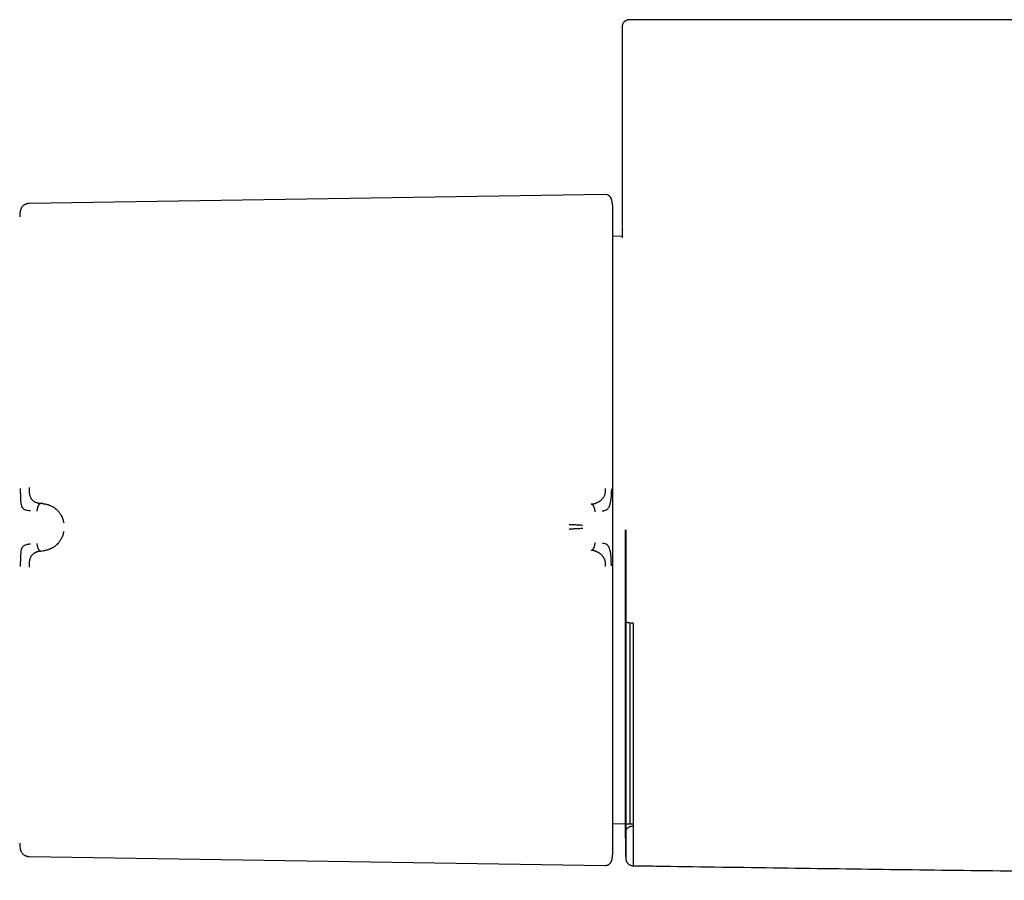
# Model space of a CAD drawing. Header units: millimetres. Extents: x 8 to 767, y 12 to 375.
# Tile 9 of 46: x 181 to 248, y 84 to 143. Entities that reach past the tile are written whole.
import ezdxf

# ---------------------------------------------------------------- set-up
doc = ezdxf.new("R2010")
doc.units = ezdxf.units.MM

msp = doc.modelspace()

# ---------------------------------------------------------------- linework, layer by layer
at = {"color": 7, "linetype": 'Continuous', "lineweight": 30}
for p, q in [((221.628, 142.246), (221.627, 128.725)), ((220.514, 130.888), (181.415, 130.286)), ((180.824, 129.785), (180.824, 129.785)), ((221, 129.921), (220.998, 129.98)), ((221.628, 128.725), (221.628, 128.725)), ((221.641, 128.063), (221, 128.052)), ((182.362, 109.932), (182.21, 109.944)), ((182.21, 106.713), (182.362, 106.728)), ((222.165, 88.224), (222.165, 101.835)), ((221, 88.244), (221.839, 88.229)), ((221.875, 88.229), (222.165, 88.224)), ((222.165, 88.224), (222.386, 88.225)), ((181.415, 86.01), (220.514, 85.407))]:
    msp.add_line(p, q, dxfattribs=at)
for centre, radius, start, end in [((220.52, 130.492), 0.396, 16.61631, 90.88288), ((1221.627, 108.148), 1000, 181.179822, 181.275587), ((218.611, 86.374), 2.389, 343.38851, 359.99999)]:
    msp.add_arc(centre, radius, start, end, dxfattribs=at)
for points, knots in [([(222.128, 142.746), (222.123, 142.746), (222.115, 142.745), (222.103, 142.745), (222.091, 142.744), (222.081, 142.743), (222.072, 142.743), (222.066, 142.742), (222.061, 142.741), (222.057, 142.741), (222.054, 142.74), (222.052, 142.74), (222.048, 142.739), (222.043, 142.738), (222.036, 142.737), (222.025, 142.735), (222.004, 142.73), (221.964, 142.719), (221.909, 142.697), (221.858, 142.668), (221.819, 142.639), (221.786, 142.611), (221.75, 142.575), (221.714, 142.528), (221.679, 142.471), (221.654, 142.411), (221.639, 142.354), (221.629, 142.3), (221.628, 142.264), (221.628, 142.246)], [0, 0, 0, 0, 0.074319, 0.13882, 0.193512, 0.238409, 0.27354, 0.290567, 0.303842, 0.313443, 0.31693, 0.319618, 0.321653, 0.328286, 0.333583, 0.343254, 0.361208, 0.395478, 0.462653, 0.529716, 0.563705, 0.60443, 0.653352, 0.710211, 0.774438, 0.845087, 0.895131, 0.946951, 1, 1, 1, 1]), ([(222.373, 142.746), (222.348, 142.746), (222.297, 142.746), (222.238, 142.746), (222.19, 142.746), (222.155, 142.746), (222.135, 142.746), (222.126, 142.746), (222.128, 142.746), (222.129, 142.746)], [0, 0, 0, 0, 0.160067, 0.320122, 0.480169, 0.64021, 0.800245, 0.960278, 1, 1, 1, 1]), ([(222.888, 142.746), (222.866, 142.746), (222.821, 142.746), (222.756, 142.746), (222.692, 142.746), (222.632, 142.746), (222.577, 142.746), (222.526, 142.746), (222.482, 142.746), (222.444, 142.746), (222.414, 142.746), (222.392, 142.746), (222.377, 142.746), (222.374, 142.746), (222.373, 142.746)], [0, 0, 0, 0, 0.0842087, 0.1669872, 0.2497511, 0.3347363, 0.4175409, 0.49954, 0.5847098, 0.6677504, 0.7500425, 0.8342305, 0.9170991, 1, 1, 1, 1]), ([(480.766, 142.746), (477.397, 142.746), (470.658, 142.746), (460.549, 142.746), (450.44, 142.746), (440.331, 142.746), (430.222, 142.746), (420.113, 142.746), (410.005, 142.746), (399.735, 142.746), (389.306, 142.746), (378.715, 142.746), (368.125, 142.746), (357.535, 142.746), (346.945, 142.746), (336.355, 142.746), (325.764, 142.746), (315.174, 142.746), (304.584, 142.746), (293.994, 142.746), (283.404, 142.746), (273.015, 142.746), (262.828, 142.746), (252.843, 142.746), (242.858, 142.746), (232.873, 142.746), (226.217, 142.746), (222.888, 142.746)], [0, 0, 0, 0, 0.039203, 0.078405, 0.117606, 0.156807, 0.196007, 0.235207, 0.274407, 0.313606, 0.354672, 0.395737, 0.436802, 0.477868, 0.518933, 0.559998, 0.601063, 0.642128, 0.683194, 0.72426, 0.765326, 0.806393, 0.845113, 0.883834, 0.922555, 0.961277, 1, 1, 1, 1]), ([(181.415, 130.286), (181.393, 130.285), (181.348, 130.282), (181.281, 130.269), (181.214, 130.249), (181.149, 130.22), (181.086, 130.185), (181.028, 130.141), (180.975, 130.09), (180.93, 130.034), (180.892, 129.974), (180.861, 129.911), (180.838, 129.848), (180.828, 129.806), (180.824, 129.785)], [0, 0, 0, 0, 0.078958, 0.16062, 0.244342, 0.329527, 0.415705, 0.502612, 0.589422, 0.675389, 0.760342, 0.843876, 0.92543, 1, 1, 1, 1]), ([(220.999, 129.98), (220.999, 129.981), (220.999, 129.985), (220.999, 129.994), (220.998, 130.005), (220.998, 130.016), (220.998, 130.027), (220.997, 130.037), (220.997, 130.045), (220.996, 130.049), (220.996, 130.053), (220.996, 130.06), (220.995, 130.073), (220.994, 130.094), (220.992, 130.121), (220.989, 130.151), (220.986, 130.181), (220.983, 130.208), (220.979, 130.234), (220.976, 130.26), (220.971, 130.291), (220.965, 130.33), (220.956, 130.376), (220.945, 130.431), (220.93, 130.495), (220.915, 130.554), (220.904, 130.591), (220.9, 130.604)], [0, 0, 0, 0, 0.022527, 0.10592, 0.17518, 0.230386, 0.271762, 0.29996, 0.309764, 0.313862, 0.317609, 0.325835, 0.338562, 0.365065, 0.401205, 0.439216, 0.475014, 0.508584, 0.539913, 0.568988, 0.607118, 0.653491, 0.710953, 0.779564, 0.85938, 0.950448, 1, 1, 1, 1]), ([(180.825, 129.785), (180.819, 129.756), (180.804, 129.675), (180.789, 129.542), (180.785, 129.438), (180.783, 129.386)], [0, 0, 0, 0, 0.222913, 0.613437, 1, 1, 1, 1]), ([(221, 109.122), (221, 109.257), (221, 109.526), (221, 109.93), (221, 110.332), (221, 110.735), (221, 111.142), (221, 111.543), (221, 111.939), (221, 112.325), (221, 112.712), (221, 113.1), (221, 113.49), (221, 113.881), (221, 114.269), (221, 114.657), (221, 115.045), (221, 115.405), (221, 115.738), (221, 116.042), (221, 116.344), (221, 116.644), (221, 116.979), (221, 117.349), (221, 117.752), (221, 118.151), (221, 118.546), (221, 118.939), (221, 119.321), (221, 119.693), (221, 120.053), (221, 120.408), (221, 120.76), (221, 121.122), (221, 121.492), (221, 121.869), (221, 122.239), (221, 122.603), (221, 122.961), (221, 123.311), (221, 123.654), (221, 123.983), (221, 124.3), (221, 124.604), (221, 124.9), (221, 125.189), (221, 125.47), (221, 125.738), (221, 125.993), (221, 126.235), (221, 126.471), (221, 126.698), (221, 126.918), (221, 127.13), (221, 127.334), (221, 127.531), (221, 127.72), (221, 127.888), (221, 128.036), (221, 128.168), (221, 128.295), (221, 128.417), (221, 128.547), (221, 128.684), (221, 128.824), (221, 128.957), (221, 129.08), (221, 129.195), (221, 129.298), (221, 129.391), (221, 129.476), (221, 129.552), (221, 129.621), (221, 129.685), (221, 129.743), (221, 129.795), (221, 129.837), (221, 129.871), (221, 129.896), (221, 129.913), (221, 129.922), (221, 129.922), (221, 129.921)], [0, 0, 0, 0, 0.012113, 0.024222, 0.03633, 0.048443, 0.060643, 0.073132, 0.084905, 0.09668, 0.10846, 0.120316, 0.132415, 0.144512, 0.156609, 0.168712, 0.180862, 0.193243, 0.202968, 0.212693, 0.22242, 0.232151, 0.241889, 0.255267, 0.26864, 0.282014, 0.295394, 0.308822, 0.322386, 0.335171, 0.347957, 0.360749, 0.373574, 0.386478, 0.400876, 0.415275, 0.429683, 0.444126, 0.458584, 0.473039, 0.487498, 0.50197, 0.515698, 0.52942, 0.543143, 0.556871, 0.570591, 0.584233, 0.597091, 0.609951, 0.622817, 0.635659, 0.64838, 0.661096, 0.673814, 0.686537, 0.69924, 0.71176, 0.721594, 0.731428, 0.741264, 0.751105, 0.760952, 0.773962, 0.786968, 0.799974, 0.812987, 0.825938, 0.838628, 0.850591, 0.862555, 0.874524, 0.886426, 0.898052, 0.911025, 0.924, 0.936983, 0.949742, 0.962305, 0.974866, 0.987429, 1, 1, 1, 1]), ([(221.629, 128.671), (221.629, 128.668), (221.629, 128.662), (221.629, 128.652), (221.629, 128.641), (221.629, 128.63), (221.63, 128.619), (221.63, 128.608), (221.63, 128.598), (221.63, 128.585), (221.631, 128.568), (221.631, 128.543), (221.632, 128.513), (221.633, 128.475), (221.633, 128.433), (221.634, 128.387), (221.635, 128.337), (221.637, 128.275), (221.638, 128.2), (221.64, 128.109), (221.642, 128.027), (221.643, 127.974), (221.643, 127.954), (221.643, 127.952)], [0, 0, 0, 0, 0.035809, 0.071558, 0.104861, 0.135717, 0.164126, 0.190088, 0.213602, 0.234666, 0.274193, 0.314921, 0.37193, 0.431141, 0.492551, 0.555082, 0.617613, 0.680143, 0.769276, 0.859261, 0.951132, 0.995099, 1, 1, 1, 1]), ([(180.824, 110.953), (180.824, 110.854), (180.824, 110.664), (180.831, 110.391), (180.842, 110.141), (180.866, 109.93), (180.906, 109.767), (180.964, 109.653), (181.034, 109.588), (181.127, 109.529), (181.241, 109.492), (181.376, 109.473), (181.464, 109.465), (181.506, 109.461), (181.519, 109.46), (181.523, 109.459), (181.525, 109.459)], [0, 0, 0, 0, 0.117772, 0.228252, 0.33124, 0.427014, 0.515099, 0.595624, 0.669421, 0.735797, 0.846044, 0.926768, 0.978141, 0.992758, 0.997301, 1, 1, 1, 1]), ([(181.415, 111.017), (181.416, 110.973), (181.416, 110.887), (181.421, 110.789), (181.427, 110.72), (181.431, 110.677), (181.436, 110.637), (181.442, 110.598), (181.452, 110.537), (181.472, 110.456), (181.502, 110.372), (181.533, 110.308), (181.564, 110.259), (181.606, 110.206), (181.664, 110.151), (181.717, 110.111), (181.754, 110.088), (181.77, 110.078), (181.787, 110.068), (181.804, 110.058), (181.822, 110.049), (181.84, 110.04), (181.859, 110.032), (181.885, 110.021), (181.922, 110.006), (181.975, 109.989), (182.041, 109.971), (182.121, 109.954), (182.179, 109.947), (182.21, 109.944)], [0, 0, 0, 0, 0.069025, 0.134226, 0.159046, 0.183078, 0.206287, 0.22865, 0.250149, 0.316401, 0.379891, 0.420809, 0.460701, 0.499516, 0.563083, 0.631484, 0.645503, 0.659713, 0.674115, 0.688707, 0.70349, 0.718464, 0.733629, 0.748983, 0.780106, 0.820964, 0.871406, 0.931199, 1, 1, 1, 1]), ([(219.535, 109.898), (219.536, 109.898), (219.538, 109.898), (219.546, 109.899), (219.564, 109.9), (219.592, 109.904), (219.626, 109.908), (219.664, 109.915), (219.705, 109.924), (219.741, 109.933), (219.768, 109.941), (219.786, 109.946), (219.804, 109.952), (219.824, 109.958), (219.843, 109.965), (219.864, 109.972), (219.914, 109.991), (219.988, 110.024), (220.061, 110.066), (220.106, 110.095), (220.128, 110.11), (220.149, 110.125), (220.169, 110.14), (220.189, 110.156), (220.229, 110.19), (220.286, 110.245), (220.346, 110.32), (220.39, 110.388), (220.421, 110.446), (220.452, 110.518), (220.479, 110.606), (220.498, 110.702), (220.508, 110.793), (220.514, 110.877), (220.514, 110.937), (220.514, 110.967)], [0, 0, 0, 0, 0.000491, 0.004709, 0.016801, 0.036349, 0.063449, 0.08868, 0.118244, 0.1522, 0.164633, 0.177573, 0.191021, 0.204979, 0.21945, 0.234434, 0.249933, 0.328151, 0.400024, 0.417785, 0.435101, 0.45197, 0.468393, 0.484369, 0.499899, 0.569641, 0.634729, 0.675595, 0.714547, 0.751696, 0.809478, 0.868786, 0.909647, 0.953487, 1, 1, 1, 1]), ([(220.9, 110.932), (220.899, 110.841), (220.898, 110.659), (220.882, 110.393), (220.856, 110.139), (220.806, 109.903), (220.745, 109.732), (220.689, 109.614), (220.607, 109.521), (220.472, 109.447), (220.344, 109.427), (220.28, 109.417)], [0, 0, 0, 0, 0.12498, 0.249974, 0.375129, 0.4995, 0.626711, 0.691987, 0.75435, 0.875912, 1, 1, 1, 1]), ([(182.21, 109.944), (182.201, 109.943), (182.183, 109.94), (182.158, 109.929), (182.133, 109.912), (182.107, 109.889), (182.08, 109.856), (182.053, 109.815), (182.029, 109.768), (182.008, 109.716), (181.989, 109.661), (181.971, 109.594), (181.955, 109.516), (181.949, 109.456), (181.947, 109.427)], [0, 0, 0, 0, 0.056096, 0.111454, 0.167098, 0.22378, 0.30174, 0.382901, 0.467209, 0.554216, 0.643208, 0.733298, 0.868272, 1, 1, 1, 1]), ([(182.362, 109.932), (182.362, 109.932), (182.363, 109.932), (182.366, 109.931), (182.376, 109.931), (182.397, 109.929), (182.432, 109.925), (182.475, 109.919), (182.524, 109.911), (182.576, 109.9), (182.621, 109.889), (182.656, 109.88), (182.678, 109.873), (182.702, 109.866), (182.726, 109.858), (182.752, 109.85), (182.778, 109.84), (182.828, 109.821), (182.898, 109.791), (182.985, 109.747), (183.056, 109.705), (183.113, 109.669), (183.146, 109.645), (183.168, 109.629), (183.179, 109.621), (183.189, 109.613), (183.199, 109.606), (183.209, 109.598), (183.247, 109.567), (183.31, 109.512), (183.393, 109.425), (183.468, 109.334), (183.534, 109.239), (183.597, 109.134), (183.655, 109.017), (183.704, 108.888), (183.743, 108.759), (183.758, 108.671), (183.765, 108.628)], [0, 0, 0, 0, 0.0001679, 0.001366, 0.0045854, 0.0166021, 0.036108, 0.0631952, 0.0884377, 0.1180378, 0.1520647, 0.1645324, 0.1775134, 0.1910106, 0.2050268, 0.2195649, 0.2346277, 0.2502179, 0.3058107, 0.3573564, 0.4047376, 0.4336821, 0.4607484, 0.4675247, 0.4741707, 0.480686, 0.4870705, 0.4933239, 0.4994461, 0.5597522, 0.617506, 0.6726801, 0.7252622, 0.7752606, 0.8359072, 0.8934765, 0.9481043, 1, 1, 1, 1]), ([(219.805, 109.376), (219.802, 109.406), (219.796, 109.466), (219.78, 109.545), (219.761, 109.613), (219.742, 109.668), (219.72, 109.72), (219.695, 109.768), (219.668, 109.81), (219.641, 109.842), (219.614, 109.866), (219.589, 109.882), (219.563, 109.894), (219.545, 109.896), (219.535, 109.898)], [0, 0, 0, 0, 0.13147, 0.266093, 0.355962, 0.444778, 0.53168, 0.615972, 0.697218, 0.775365, 0.832243, 0.888114, 0.943702, 1, 1, 1, 1]), ([(221, 107.513), (221, 107.678), (221, 108.007), (221, 108.439), (221, 108.811), (221, 109.018), (221, 109.122)], [0, 0, 0, 0, 0.3076, 0.612791, 0.80584, 1, 1, 1, 1]), ([(218.952, 108.453), (218.918, 108.456), (218.851, 108.463), (218.743, 108.472), (218.632, 108.481), (218.529, 108.487), (218.437, 108.492), (218.358, 108.496), (218.277, 108.498), (218.195, 108.501), (218.112, 108.502), (218.056, 108.502), (218.029, 108.503)], [0, 0, 0, 0, 0.134286, 0.265138, 0.392743, 0.517429, 0.599189, 0.680064, 0.760287, 0.840133, 0.919918, 1, 1, 1, 1]), ([(218.955, 108.258), (218.921, 108.254), (218.854, 108.244), (218.746, 108.235), (218.634, 108.228), (218.531, 108.223), (218.438, 108.219), (218.358, 108.215), (218.277, 108.21), (218.195, 108.204), (218.112, 108.197), (218.057, 108.19), (218.029, 108.187)], [0, 0, 0, 0, 0.134303, 0.26534, 0.393205, 0.518102, 0.599917, 0.680753, 0.760843, 0.840485, 0.920053, 1, 1, 1, 1]), ([(183.765, 108.053), (183.758, 108.011), (183.743, 107.923), (183.705, 107.795), (183.655, 107.665), (183.598, 107.549), (183.537, 107.446), (183.476, 107.355), (183.4, 107.258), (183.337, 107.191), (183.292, 107.148), (183.278, 107.134), (183.263, 107.121), (183.249, 107.108), (183.234, 107.095), (183.204, 107.071), (183.157, 107.034), (183.09, 106.987), (183.024, 106.945), (182.961, 106.91), (182.919, 106.888), (182.89, 106.874), (182.876, 106.868), (182.862, 106.861), (182.848, 106.855), (182.834, 106.849), (182.819, 106.842), (182.782, 106.827), (182.725, 106.806), (182.65, 106.782), (182.584, 106.764), (182.527, 106.752), (182.476, 106.742), (182.432, 106.735), (182.397, 106.731), (182.376, 106.729), (182.366, 106.728), (182.363, 106.728), (182.363, 106.728), (182.362, 106.728), (182.362, 106.728)], [0, 0, 0, 0, 0.0513728, 0.105665, 0.1631019, 0.2238272, 0.2713704, 0.320803, 0.3721244, 0.4427321, 0.4522221, 0.4617675, 0.4713682, 0.4810241, 0.490735, 0.5005009, 0.5376978, 0.5792649, 0.6251369, 0.6577308, 0.692132, 0.7001, 0.708157, 0.7163024, 0.7245359, 0.732857, 0.7412653, 0.7497602, 0.7975897, 0.8401299, 0.8774733, 0.9097114, 0.9369304, 0.9640117, 0.9834946, 0.9954714, 0.9986645, 0.9995643, 0.9998401, 1, 1, 1, 1]), ([(221, 86.374), (221, 86.376), (221, 86.379), (221, 86.394), (221, 86.415), (221, 86.443), (221, 86.48), (221, 86.523), (221, 86.574), (221, 86.63), (221, 86.693), (221, 86.763), (221, 86.842), (221, 86.928), (221, 87.021), (221, 87.122), (221, 87.231), (221, 87.339), (221, 87.445), (221, 87.547), (221, 87.654), (221, 87.765), (221, 87.895), (221, 88.046), (221, 88.221), (221, 88.404), (221, 88.596), (221, 88.796), (221, 89.002), (221, 89.212), (221, 89.426), (221, 89.647), (221, 89.875), (221, 90.121), (221, 90.385), (221, 90.667), (221, 90.957), (221, 91.257), (221, 91.565), (221, 91.882), (221, 92.207), (221, 92.534), (221, 92.863), (221, 93.193), (221, 93.53), (221, 93.874), (221, 94.223), (221, 94.599), (221, 95.003), (221, 95.437), (221, 95.877), (221, 96.294), (221, 96.685), (221, 97.05), (221, 97.42), (221, 97.792), (221, 98.139), (221, 98.461), (221, 98.759), (221, 99.059), (221, 99.36), (221, 99.697), (221, 100.07), (221, 100.479), (221, 100.891), (221, 101.305), (221, 101.719), (221, 102.125), (221, 102.522), (221, 102.913), (221, 103.306), (221, 103.697), (221, 104.1), (221, 104.517), (221, 104.951), (221, 105.383), (221, 105.813), (221, 106.238), (221, 106.663), (221, 107.088), (221, 107.371), (221, 107.513)], [0, 0, 0, 0, 0.011942, 0.023879, 0.035816, 0.047757, 0.059789, 0.07212, 0.083744, 0.09537, 0.107001, 0.118711, 0.130677, 0.14264, 0.154605, 0.166574, 0.178594, 0.190861, 0.200496, 0.210132, 0.219769, 0.22941, 0.239058, 0.252338, 0.265614, 0.27889, 0.292172, 0.305508, 0.319, 0.331717, 0.344435, 0.35716, 0.369923, 0.382786, 0.397137, 0.411491, 0.425853, 0.440266, 0.454708, 0.469148, 0.483592, 0.498049, 0.511792, 0.525529, 0.539267, 0.553011, 0.566752, 0.580438, 0.596564, 0.612693, 0.628835, 0.644826, 0.657611, 0.670397, 0.683188, 0.695963, 0.708575, 0.718482, 0.728389, 0.738297, 0.74821, 0.75813, 0.771262, 0.784389, 0.797516, 0.81065, 0.823726, 0.836558, 0.848653, 0.86075, 0.872852, 0.88489, 0.896665, 0.909804, 0.922944, 0.936092, 0.949025, 0.961767, 0.974507, 0.98725, 1, 1, 1, 1]), ([(221.839, 108.148), (221.839, 107.997), (221.839, 107.695), (221.839, 107.243), (221.839, 106.792), (221.839, 106.341), (221.839, 105.876), (221.839, 105.397), (221.839, 104.923), (221.839, 104.596), (221.839, 104.414), (221.839, 104.357), (221.839, 104.301), (221.839, 104.244), (221.839, 104.187), (221.839, 103.98), (221.839, 103.624), (221.839, 103.122), (221.839, 102.624), (221.839, 102.13), (221.839, 101.683), (221.839, 101.283), (221.839, 100.928), (221.839, 100.538), (221.839, 100.199), (221.839, 99.97), (221.839, 99.885), (221.839, 99.859), (221.839, 99.832), (221.839, 99.806), (221.839, 99.78), (221.839, 99.629), (221.839, 99.356), (221.839, 98.963), (221.839, 98.575), (221.839, 98.191), (221.839, 97.798), (221.839, 97.397), (221.839, 97.095), (221.839, 96.899), (221.839, 96.808), (221.839, 96.714), (221.839, 96.616), (221.839, 96.513), (221.839, 96.411), (221.839, 96.204), (221.839, 95.896), (221.839, 95.49), (221.839, 95.092), (221.839, 94.702), (221.839, 94.321), (221.839, 93.949), (221.839, 93.587), (221.839, 93.236), (221.839, 92.894), (221.839, 92.562), (221.839, 92.238), (221.839, 91.925), (221.839, 91.623), (221.839, 91.332), (221.839, 91.05), (221.839, 90.777), (221.839, 90.514), (221.839, 90.26), (221.839, 90.016), (221.839, 89.783), (221.839, 89.561), (221.839, 89.349), (221.839, 89.148), (221.839, 88.958), (221.839, 88.78), (221.839, 88.614), (221.839, 88.46), (221.839, 88.319), (221.839, 88.19), (221.839, 88.073), (221.839, 87.967), (221.839, 87.873), (221.839, 87.791), (221.839, 87.721), (221.839, 87.663), (221.839, 87.619), (221.839, 87.588), (221.839, 87.573), (221.839, 87.566), (221.839, 87.564), (221.839, 87.561), (221.839, 87.56), (221.839, 87.558), (221.839, 87.558), (221.839, 87.557), (221.839, 87.558), (221.839, 87.558)], [0, 0, 0, 0, 0.013996, 0.027979, 0.041955, 0.055932, 0.069915, 0.085313, 0.100738, 0.11434, 0.116124, 0.117908, 0.119693, 0.121478, 0.123264, 0.125051, 0.141048, 0.15701, 0.172945, 0.188864, 0.204778, 0.21645, 0.228129, 0.239817, 0.255269, 0.262078, 0.26297, 0.263862, 0.264755, 0.265647, 0.26654, 0.267433, 0.280935, 0.29443, 0.307924, 0.321423, 0.334932, 0.349813, 0.364722, 0.368074, 0.371428, 0.374783, 0.378572, 0.382425, 0.386279, 0.390136, 0.405815, 0.421543, 0.437329, 0.453104, 0.468828, 0.48451, 0.500161, 0.515692, 0.531237, 0.546804, 0.562404, 0.578047, 0.593463, 0.608939, 0.624484, 0.639862, 0.655538, 0.671213, 0.686895, 0.702594, 0.718319, 0.734079, 0.749884, 0.765646, 0.781365, 0.797052, 0.812715, 0.828363, 0.843726, 0.859092, 0.874471, 0.890004, 0.905475, 0.920887, 0.936249, 0.951571, 0.965028, 0.978468, 0.981484, 0.984499, 0.987513, 0.990528, 0.993542, 0.996556, 0.999569, 1, 1, 1, 1]), ([(221.876, 108.148), (221.876, 108.033), (221.876, 107.806), (221.875, 107.47), (221.875, 107.187), (221.875, 106.954), (221.875, 106.769), (221.875, 106.58), (221.875, 106.335), (221.875, 106.036), (221.875, 105.692), (221.875, 105.355), (221.875, 105.086), (221.875, 104.881), (221.875, 104.738), (221.875, 104.597), (221.875, 104.456), (221.875, 104.317), (221.875, 104.179), (221.875, 104.004), (221.875, 103.793), (221.875, 103.545), (221.875, 103.254), (221.875, 102.92), (221.875, 102.615), (221.875, 102.382), (221.875, 102.249), (221.875, 102.146), (221.875, 102.077), (221.875, 102.027), (221.875, 101.997), (221.875, 101.984), (221.875, 101.973), (221.875, 101.966), (221.875, 101.963), (221.875, 101.962), (221.875, 101.961), (221.875, 101.961), (221.875, 101.96), (221.875, 101.96), (221.875, 101.96), (221.875, 101.96)], [0, 0, 0, 0, 0.055046, 0.108639, 0.160783, 0.190833, 0.220382, 0.24943, 0.281442, 0.337841, 0.393059, 0.447104, 0.499983, 0.523112, 0.546086, 0.568908, 0.591579, 0.614097, 0.636466, 0.658685, 0.699035, 0.738891, 0.779908, 0.841516, 0.902902, 0.929969, 0.957148, 0.969056, 0.981053, 0.991573, 0.993921, 0.996212, 0.998271, 0.99914, 0.999535, 0.999907, 0.999936, 0.99996, 0.99998, 0.99999, 1, 1, 1, 1]), ([(181.525, 107.195), (181.52, 107.194), (181.501, 107.192), (181.457, 107.187), (181.387, 107.179), (181.298, 107.167), (181.202, 107.144), (181.113, 107.108), (181.033, 107.055), (180.963, 106.987), (180.906, 106.87), (180.866, 106.704), (180.842, 106.492), (180.831, 106.241), (180.824, 105.968), (180.824, 105.777), (180.824, 105.679)], [0, 0, 0, 0, 0.007539, 0.032602, 0.07418, 0.124929, 0.188679, 0.265565, 0.331914, 0.405634, 0.486045, 0.573984, 0.669568, 0.772326, 0.882537, 1, 1, 1, 1]), ([(181.947, 107.234), (181.949, 107.204), (181.955, 107.145), (181.971, 107.066), (181.989, 106.999), (182.008, 106.944), (182.029, 106.892), (182.053, 106.844), (182.08, 106.802), (182.107, 106.77), (182.133, 106.746), (182.158, 106.729), (182.183, 106.717), (182.201, 106.714), (182.21, 106.713)], [0, 0, 0, 0, 0.131728, 0.266702, 0.356792, 0.445784, 0.532791, 0.617099, 0.69826, 0.77622, 0.832902, 0.888546, 0.943904, 1, 1, 1, 1]), ([(219.535, 106.768), (219.545, 106.77), (219.563, 106.773), (219.589, 106.784), (219.614, 106.801), (219.641, 106.825), (219.668, 106.858), (219.696, 106.901), (219.721, 106.948), (219.743, 107.001), (219.762, 107.056), (219.781, 107.124), (219.797, 107.203), (219.803, 107.263), (219.806, 107.293)], [0, 0, 0, 0, 0.056298, 0.111886, 0.167756, 0.224635, 0.302783, 0.384029, 0.468321, 0.555223, 0.64404, 0.733909, 0.868531, 1, 1, 1, 1]), ([(220.9, 105.712), (220.899, 105.805), (220.898, 105.991), (220.889, 106.202), (220.879, 106.333), (220.873, 106.398), (220.866, 106.47), (220.853, 106.57), (220.836, 106.667), (220.815, 106.755), (220.796, 106.826), (220.776, 106.885), (220.757, 106.934), (220.732, 106.991), (220.695, 107.062), (220.61, 107.15), (220.471, 107.217), (220.345, 107.236), (220.279, 107.246)], [0, 0, 0, 0, 0.125554, 0.251039, 0.290001, 0.310057, 0.344618, 0.393554, 0.456767, 0.493798, 0.534579, 0.576341, 0.60187, 0.627562, 0.693703, 0.759502, 0.875658, 1, 1, 1, 1]), ([(182.21, 106.713), (182.181, 106.709), (182.126, 106.702), (182.05, 106.686), (181.998, 106.671), (181.967, 106.661), (181.951, 106.656), (181.936, 106.651), (181.923, 106.646), (181.91, 106.641), (181.899, 106.636), (181.888, 106.632), (181.853, 106.617), (181.796, 106.589), (181.721, 106.542), (181.656, 106.489), (181.597, 106.431), (181.547, 106.363), (181.515, 106.3), (181.495, 106.251), (181.484, 106.22), (181.473, 106.187), (181.464, 106.152), (181.456, 106.117), (181.444, 106.062), (181.432, 105.982), (181.422, 105.874), (181.416, 105.753), (181.416, 105.667), (181.415, 105.622)], [0, 0, 0, 0, 0.064483, 0.121146, 0.169699, 0.182428, 0.194431, 0.205703, 0.216244, 0.226049, 0.235116, 0.243443, 0.251028, 0.319255, 0.38355, 0.443931, 0.500485, 0.559082, 0.620049, 0.640929, 0.662103, 0.683581, 0.705368, 0.72747, 0.749885, 0.805219, 0.865757, 0.930963, 1, 1, 1, 1]), ([(220.514, 105.681), (220.514, 105.712), (220.514, 105.773), (220.509, 105.86), (220.5, 105.941), (220.487, 106.016), (220.47, 106.084), (220.451, 106.142), (220.428, 106.192), (220.403, 106.239), (220.374, 106.287), (220.341, 106.335), (220.308, 106.378), (220.275, 106.417), (220.242, 106.452), (220.205, 106.486), (220.164, 106.521), (220.116, 106.556), (220.064, 106.59), (220.009, 106.622), (219.948, 106.653), (219.895, 106.676), (219.848, 106.695), (219.807, 106.709), (219.773, 106.72), (219.747, 106.728), (219.731, 106.732), (219.715, 106.737), (219.698, 106.741), (219.68, 106.745), (219.662, 106.749), (219.644, 106.753), (219.618, 106.757), (219.59, 106.762), (219.562, 106.765), (219.546, 106.767), (219.538, 106.768), (219.536, 106.768), (219.536, 106.768), (219.536, 106.768), (219.536, 106.768), (219.535, 106.768), (219.535, 106.768)], [0, 0, 0, 0, 0.046698, 0.091618, 0.134505, 0.175194, 0.213614, 0.249779, 0.276951, 0.307118, 0.340349, 0.376695, 0.409342, 0.4408, 0.471044, 0.500021, 0.535936, 0.574169, 0.614719, 0.657569, 0.702695, 0.750057, 0.775296, 0.805099, 0.8394, 0.850353, 0.861686, 0.873397, 0.885483, 0.89794, 0.910765, 0.923954, 0.937503, 0.96472, 0.984149, 0.995887, 0.998893, 0.999683, 0.9999, 0.999964, 0.999986, 1, 1, 1, 1]), ([(222.386, 101.819), (222.355, 101.82), (222.291, 101.821), (222.197, 101.83), (222.107, 101.842), (222.025, 101.86), (221.96, 101.883), (221.913, 101.908), (221.883, 101.934), (221.878, 101.952), (221.875, 101.96)], [0, 0, 0, 0, 0.117756, 0.241746, 0.369545, 0.499904, 0.630385, 0.758466, 0.882529, 1, 1, 1, 1]), ([(221.875, 101.96), (221.875, 101.78), (221.875, 101.419), (221.875, 100.883), (221.875, 100.35), (221.875, 99.823), (221.875, 99.299), (221.875, 98.78), (221.875, 98.251), (221.875, 97.713), (221.875, 97.166), (221.875, 96.628), (221.875, 96.098), (221.875, 95.593), (221.875, 95.112), (221.875, 94.655), (221.875, 94.208), (221.875, 93.77), (221.875, 93.341), (221.875, 92.922), (221.875, 92.498), (221.875, 92.071), (221.875, 91.645), (221.875, 91.233), (221.875, 90.836), (221.875, 90.465), (221.875, 90.118), (221.875, 89.793), (221.875, 89.481), (221.875, 89.18), (221.875, 88.89), (221.875, 88.613), (221.875, 88.339), (221.875, 88.072), (221.875, 87.812), (221.875, 87.567), (221.875, 87.339), (221.875, 87.132), (221.875, 86.946), (221.875, 86.78), (221.875, 86.627), (221.875, 86.489), (221.875, 86.365), (221.875, 86.254), (221.875, 86.154), (221.875, 86.067), (221.875, 85.994), (221.875, 85.94), (221.875, 85.904), (221.875, 85.886), (221.875, 85.886), (221.875, 85.887)], [0, 0, 0, 0, 0.0196926, 0.0393925, 0.0591128, 0.0788666, 0.0986668, 0.1185263, 0.1383441, 0.1600887, 0.1818199, 0.2035543, 0.2253086, 0.2470992, 0.2669601, 0.286768, 0.3065356, 0.3262753, 0.3460001, 0.3657224, 0.3855934, 0.4074219, 0.4291685, 0.4508511, 0.4724877, 0.4940966, 0.5137803, 0.5334742, 0.5531914, 0.5729448, 0.5927474, 0.612612, 0.6324223, 0.6541583, 0.6758865, 0.6976236, 0.7193859, 0.7411898, 0.7610414, 0.7808446, 0.8006115, 0.8203548, 0.8400867, 0.8598199, 0.8796863, 0.9015062, 0.9232471, 0.9449266, 0.9665622, 0.9881717, 1, 1, 1, 1]), ([(222.386, 101.82), (222.386, 101.495), (222.386, 100.843), (222.386, 99.878), (222.386, 98.919), (222.386, 97.972), (222.386, 97.04), (222.386, 96.126), (222.386, 95.233), (222.386, 94.365), (222.386, 93.525), (222.386, 92.716), (222.386, 91.94), (222.386, 91.201), (222.386, 90.501), (222.386, 89.842), (222.386, 89.226), (222.386, 88.654), (222.386, 88.128), (222.386, 87.648), (222.386, 87.216), (222.386, 86.83), (222.386, 86.473), (222.386, 86.154), (222.386, 85.881), (222.386, 85.669), (222.386, 85.516), (222.386, 85.424), (222.386, 85.383), (222.386, 85.39), (222.386, 85.391)], [0, 0, 0, 0, 0.03467, 0.069705, 0.105076, 0.14075, 0.176692, 0.212866, 0.249236, 0.285762, 0.322406, 0.359125, 0.395881, 0.43263, 0.469332, 0.505947, 0.542433, 0.578752, 0.614866, 0.650736, 0.686328, 0.721608, 0.756544, 0.796827, 0.836558, 0.875696, 0.914207, 0.952058, 0.989224, 1, 1, 1, 1]), ([(221.875, 87.751), (221.88, 87.764), (221.892, 87.794), (221.918, 87.838), (221.948, 87.88), (221.978, 87.914), (222.007, 87.942), (222.041, 87.97), (222.083, 87.998), (222.134, 88.025), (222.195, 88.048), (222.265, 88.064), (222.314, 88.067), (222.339, 88.068)], [0, 0, 0, 0, 0.068175, 0.163146, 0.256398, 0.32484, 0.391718, 0.461679, 0.54565, 0.643211, 0.752926, 0.872739, 1, 1, 1, 1]), ([(180.783, 86.91), (180.785, 86.858), (180.789, 86.754), (180.804, 86.62), (180.819, 86.539), (180.825, 86.51)], [0, 0, 0, 0, 0.385891, 0.775737, 1, 1, 1, 1]), ([(180.824, 86.509), (180.829, 86.488), (180.839, 86.441), (180.865, 86.371), (180.902, 86.301), (180.949, 86.235), (181.004, 86.175), (181.066, 86.124), (181.133, 86.082), (181.202, 86.05), (181.273, 86.027), (181.344, 86.013), (181.392, 86.011), (181.415, 86.01)], [0, 0, 0, 0, 0.07965, 0.171374, 0.265818, 0.362284, 0.459973, 0.558024, 0.65002, 0.740836, 0.82981, 0.916359, 1, 1, 1, 1]), ([(220.514, 85.407), (220.533, 85.408), (220.57, 85.409), (220.627, 85.42), (220.682, 85.44), (220.735, 85.468), (220.782, 85.504), (220.824, 85.546), (220.858, 85.593), (220.884, 85.643), (220.896, 85.678), (220.901, 85.695)], [0, 0, 0, 0, 0.106678, 0.217357, 0.331052, 0.446596, 0.562697, 0.675988, 0.787327, 0.895627, 1, 1, 1, 1]), ([(221.875, 85.885), (221.876, 85.864), (221.879, 85.825), (221.891, 85.768), (221.907, 85.718), (221.926, 85.673), (221.945, 85.636), (221.965, 85.605), (221.983, 85.579), (222.002, 85.555), (222.026, 85.53), (222.056, 85.502), (222.093, 85.473), (222.138, 85.445), (222.19, 85.419), (222.25, 85.398), (222.316, 85.382), (222.362, 85.379), (222.386, 85.377)], [0, 0, 0, 0, 0.077057, 0.149836, 0.216979, 0.277547, 0.330942, 0.3768, 0.414908, 0.450286, 0.493639, 0.545182, 0.604366, 0.671006, 0.744774, 0.825037, 0.910687, 1, 1, 1, 1]), ([(222.386, 85.386), (222.895, 85.378), (226.054, 85.33), (231.865, 85.245), (239.818, 85.136), (247.771, 85.034), (255.724, 84.94), (264.151, 84.848), (273.051, 84.76), (282.425, 84.678), (291.799, 84.606), (301.237, 84.544), (310.738, 84.493), (320.304, 84.452), (329.87, 84.421), (339.435, 84.402), (349.001, 84.393), (358.567, 84.395), (368.132, 84.408), (377.698, 84.432), (387.264, 84.467), (396.829, 84.513), (406.395, 84.569), (415.96, 84.636), (425.525, 84.714), (434.825, 84.801), (443.858, 84.894), (452.626, 84.994), (461.393, 85.103), (470.161, 85.222), (476.786, 85.317), (480.488, 85.374), (481.268, 85.386)], [0, 0, 0, 0, 0.005895, 0.036617, 0.067339, 0.098061, 0.128783, 0.159505, 0.195714, 0.231923, 0.268132, 0.304341, 0.341289, 0.378238, 0.415186, 0.452135, 0.489083, 0.526032, 0.56298, 0.599929, 0.636877, 0.673826, 0.710774, 0.747722, 0.78467, 0.821618, 0.855487, 0.889355, 0.923223, 0.957091, 0.990959, 1, 1, 1, 1])]:
    msp.add_open_spline(points, degree=3, knots=knots, dxfattribs=at)

doc.saveas('drawing.dxf')
